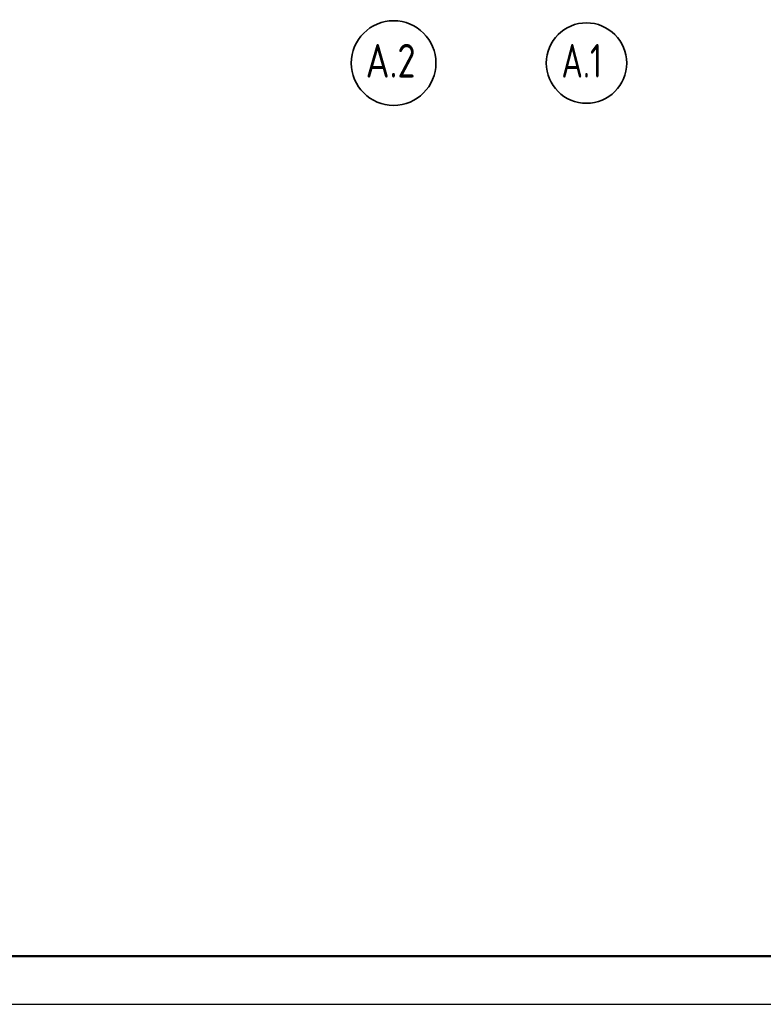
# Model space of a CAD drawing. Header units: millimetres. Extents: x 0 to 50400, y 0 to 35640.
# Tile 8 of 22: x 16968 to 26231, y 0 to 12266. Entities that reach past the tile are written whole.
import ezdxf

# ---------------------------------------------------------------- set-up
doc = ezdxf.new("R2010")
doc.units = ezdxf.units.MM
doc.linetypes.add('______5', pattern=[1320, 960, -120, 120, -120])
doc.layers.add('Standard', color=7, linetype='Continuous', lineweight=25)
doc.layers.add('Оси', color=7, linetype='______5', true_color=0x656565)
doc.styles.add('ISOCPEUR', font='txt')

msp = doc.modelspace()

# ---------------------------------------------------------------- linework, layer by layer
at = {"layer": 'Standard', "color": 7, "linetype": 'Continuous', "lineweight": 25, "transparency": 33554687}
msp.add_lwpolyline([(0, 0), (50400, 0), (50400, 35640), (0, 35640), (0, 0)], close=True, dxfattribs=at)
at = {"layer": 'Standard', "color": 7, "linetype": 'Continuous', "lineweight": 13, "transparency": 33554687}
msp.add_lwpolyline([(50400, 35640), (0, 35640), (0, 0), (50400, 0), (50400, 35640)], dxfattribs=at)
at = {"layer": 'Standard', "color": 7, "linetype": 'Continuous', "lineweight": 50, "transparency": 33554687}
msp.add_lwpolyline([(2400, 35040), (49800, 35040), (49800, 600), (2400, 600), (2400, 35040)], close=True, dxfattribs=at)
at = {"layer": 'Оси', "color": 7, "linetype": 'Continuous', "lineweight": 35, "transparency": 33554687}
for centre, radius in [((21626, 11726), 527), ((24028, 11726), 501)]:
    msp.add_circle(centre, radius, dxfattribs=at)

# ---------------------------------------------------------------- texts
at = {"layer": 'Оси', "color": 7, "linetype": 'Continuous', "lineweight": 35, "transparency": 33554687, "char_height": 420, "attachment_point": 7, "style": 'ISOCPEUR'}
for s, insert, width in [('\\W0.79;А.2', (21277, 11544), 864), ('\\W0.71;А.1', (23716, 11544), 773.24)]:
    msp.add_mtext(s, dxfattribs=dict(at, insert=insert, width=width))

doc.saveas('drawing.dxf')
